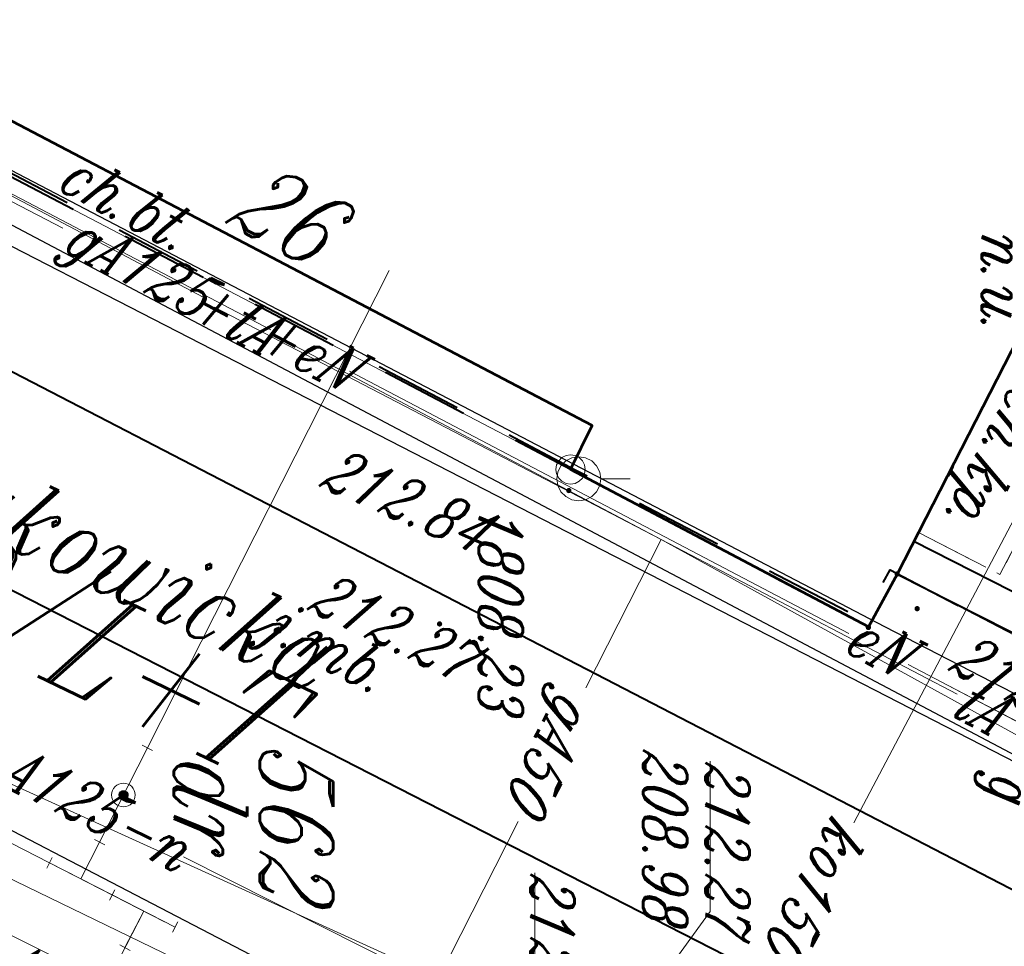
# Model space of a CAD drawing. Header units: millimetres. Extents: x -9598 to -9388, y -264557 to -264347.
# Tile 39 of 44: x -9425 to -9408, y -264418 to -264402. Entities that reach past the tile are written whole.
import ezdxf
from ezdxf.enums import TextEntityAlignment as Align

# ---------------------------------------------------------------- set-up
doc = ezdxf.new("R2010")
doc.units = ezdxf.units.MM
for name, pattern in [('Rakowicka 531_1 wstępna wersja$0$KTCR02-500', [1.5, 1, -0.5]), ('Rakowicka 531_1 wstępna wersja$0$KTJZ01-500', [2, 1.5, -0.5]), ('Rakowicka 531_1 wstępna wersja$0$KTPL01-500', [2, 1.5, -0.5])]:
    doc.linetypes.add(name, pattern=pattern)
doc.layers.get('0').update_dxf_attribs({"color": 20, "lineweight": 35})
for name, color, linetype, lineweight in [('-- CO_z', 51, 'Continuous', 9), ('Rakowicka 531_1 wstępna wersja$0$EGBB01', 250, 'Continuous', 0), ('Rakowicka 531_1 wstępna wersja$0$EGBD03', 250, 'Continuous', 0), ('Rakowicka 531_1 wstępna wersja$0$EGBO02', 250, 'Continuous', 0), ('Rakowicka 531_1 wstępna wersja$0$EGBU01', 250, 'Continuous', 0), ('Rakowicka 531_1 wstępna wersja$0$EPGPO_216', 7, 'Continuous', 0), ('Rakowicka 531_1 wstępna wersja$0$GSSKOG', 250, 'Continuous', 13), ('Rakowicka 531_1 wstępna wersja$0$KTCR02', 250, 'Continuous', 0), ('Rakowicka 531_1 wstępna wersja$0$KTJZ01', 250, 'Continuous', 0), ('Rakowicka 531_1 wstępna wersja$0$KTKR01', 250, 'Continuous', 0), ('Rakowicka 531_1 wstępna wersja$0$KTOK05_02', 250, 'Continuous', 0), ('Rakowicka 531_1 wstępna wersja$0$KTPL01', 250, 'Continuous', 0), ('Rakowicka 531_1 wstępna wersja$0$KTTR03', 250, 'Continuous', 0), ('Rakowicka 531_1 wstępna wersja$0$KTUL01', 250, 'Continuous', 0), ('Rakowicka 531_1 wstępna wersja$0$SUPE_01', 250, 'Continuous', 0), ('Rakowicka 531_1 wstępna wersja$0$SUPG_01', 250, 'Continuous', 0), ('Rakowicka 531_1 wstępna wersja$0$SUPK_01', 250, 'Continuous', 0), ('Rakowicka 531_1 wstępna wersja$0$SUPT_01', 250, 'Continuous', 0), ('Rakowicka 531_1 wstępna wersja$0$SUUS15_05_K', 250, 'Continuous', 0), ('Rakowicka 531_1 wstępna wersja$0$SUUS25_G', 250, 'Continuous', 0), ('Rakowicka 531_1 wstępna wersja$0$SUUS30_01', 250, 'Continuous', 0), ('Rakowicka 531_1 wstępna wersja$0$Warstwa 2', 250, 'Continuous', 0), ('Rakowicka 531_1 wstępna wersja$0$Warstwa 5', 250, 'Continuous', 0)]:
    doc.layers.add(name, color=color, linetype=linetype, lineweight=lineweight)
doc.layers.add('-- RAMKA', color=11, linetype='Continuous')
for name, color, linetype, lineweight, true_color in [('Rakowicka 531_1 wstępna wersja$0$GEPPGO', 7, 'Continuous', 13, 0x008000), ('Rakowicka 531_1 wstępna wersja$0$GSPPPK', 7, 'Continuous', 13, 0x0a0909), ('Rakowicka 531_1 wstępna wersja$0$GULIOR', 7, 'Continuous', 30, 0x0a0909)]:
    doc.layers.add(name, color=color, linetype=linetype, lineweight=lineweight, true_color=true_color)
doc.styles.add('Rakowicka 531_1 wstępna wersja$0$Style-ITALIC_1250 I 0.20944', font='ITALIC_1250.shx', dxfattribs={"oblique": 12})

# ---------------------------------------------------------------- blocks, each defined once
blk = doc.blocks.new('Rakowicka 531_1 wstępna wersja$0$GEPPGO1_2')
at = {"layer": 'Rakowicka 531_1 wstępna wersja$0$GEPPGO', "linetype": 'Continuous', "lineweight": 13, "true_color": 0x008000}
blk.add_hatch(color=96, dxfattribs=at).paths.add_polyline_path([(0, -0.45), (-0.13906, -0.42798), (-0.2645, -0.36406), (-0.36406, -0.2645), (-0.42798, -0.13906), (-0.45, 0), (-0.42798, 0.13906), (-0.36406, 0.2645), (-0.2645, 0.36406), (-0.13906, 0.42798), (0, 0.45), (0.13906, 0.42798), (0.2645, 0.36406), (0.36406, 0.2645), (0.42798, 0.13906), (0.45, 0), (0.42798, -0.13906), (0.36406, -0.2645), (0.2645, -0.36406), (0.13906, -0.42798)])
blk = doc.blocks.new('Rakowicka 531_1 wstępna wersja$0$GEPPGO1_1')
at = {"layer": 'Rakowicka 531_1 wstępna wersja$0$GEPPGO', "color": 96, "linetype": 'Continuous', "lineweight": 13, "true_color": 0x008000, "flags": 128}
blk.add_lwpolyline([(0, 2.5), (0.77254, 2.37764), (1.46946, 2.02254), (2.02254, 1.46946), (2.37764, 0.77254), (2.5, 0), (2.37764, -0.77254), (2.02254, -1.46946), (1.46946, -2.02254), (0.77254, -2.37764), (0, -2.5), (-0.77254, -2.37764), (-1.46946, -2.02254), (-2.02254, -1.46946), (-2.37764, -0.77254), (-2.5, 0), (-2.37764, 0.77254), (-2.02254, 1.46946), (-1.46946, 2.02254), (-0.77254, 2.37764), (0, 2.5)], close=True, dxfattribs=at)
blk = doc.blocks.new('Rakowicka 531_1 wstępna wersja$0$GSPPPK1')
at = {"color": 0, "flags": 128}
blk.add_lwpolyline([(0, 8.75), (0, 3.75)], dxfattribs=at)
blk.add_lwpolyline([(0, 3.75), (1.15881, 3.56646), (2.20419, 3.03381), (3.03381, 2.20419), (3.56646, 1.15881), (3.75, 0), (3.56646, -1.15881), (3.03381, -2.20419), (2.20419, -3.03381), (1.15881, -3.56646), (0, -3.75), (-1.15881, -3.56646), (-2.20419, -3.03381), (-3.03381, -2.20419), (-3.56646, -1.15881), (-3.75, 0), (-3.56646, 1.15881), (-3.03381, 2.20419), (-2.20419, 3.03381), (-1.15881, 3.56646), (0, 3.75)], close=True, dxfattribs=at)
blk = doc.blocks.new('Rakowicka 531_1 wstępna wersja$0$RTPW02')
at = {"layer": 'Rakowicka 531_1 wstępna wersja$0$Warstwa 5', "linetype": 'Continuous', "lineweight": 13}
h = blk.add_hatch(color=250, dxfattribs=at)
edge = h.paths.add_edge_path()
edge.add_arc((0, 0), 0.045, 0, 360)
blk = doc.blocks.new('Rakowicka 531_1 wstępna wersja')
at = {"layer": 'Rakowicka 531_1 wstępna wersja$0$EGBB01', "color": 250, "linetype": 'Continuous', "lineweight": 53, "flags": 128}
blk.add_lwpolyline([(7425292.14, 5549132.4), (7425304.7, 5549125.97), (7425305.6, 5549125.48), (7425302.92, 5549120.41), (7425302.17, 5549120.78), (7425296.15, 5549109.28), (7425296.9, 5549108.89), (7425294.19, 5549103.78)], dxfattribs=at)
at = {"layer": 'Rakowicka 531_1 wstępna wersja$0$EGBD03', "color": 96, "linetype": 'Continuous', "lineweight": 13, "flags": 128}
for points in [[(7425309.344, 5549134.875), (7425304.7, 5549125.97), (7425305.61, 5549125.48), (7425302.92, 5549120.41), (7425296.9, 5549108.89), (7425294.19, 5549103.78), (7425286.46, 5549107.9), (7425285.01, 5549105.14), (7425285.18, 5549105.05), (7425285.34, 5549104.79), (7425275.7, 5549085.21), (7425275.53, 5549084.94), (7425273.99, 5549082.32), (7425270.33, 5549075.181)], [(7425324.18, 5549127.474), (7425322.67, 5549124.6), (7425313.32, 5549106.49), (7425303.71, 5549087.75), (7425295.44, 5549072.28), (7425282.33, 5549080.89), (7425294.19, 5549103.78), (7425296.9, 5549108.89), (7425302.92, 5549120.41), (7425305.61, 5549125.48), (7425304.7, 5549125.97), (7425309.344, 5549134.875)]]:
    blk.add_lwpolyline(points, dxfattribs=at)
at = {"layer": 'Rakowicka 531_1 wstępna wersja$0$EGBO02', "color": 96, "linetype": 'Continuous', "lineweight": 40}
for p, q in [((7425305.471, 5549125.218), (7425304.768, 5549123.893)), ((7425304.299, 5549123.01), (7425303.596, 5549121.685)), ((7425301.967, 5549118.587), (7425301.272, 5549117.257)), ((7425300.809, 5549116.371), (7425300.115, 5549115.042)), ((7425299.651, 5549114.155), (7425298.957, 5549112.826)), ((7425298.494, 5549111.94), (7425297.799, 5549110.61))]:
    blk.add_line(p, q, dxfattribs=at)
at = {"layer": 'Rakowicka 531_1 wstępna wersja$0$EGBO02', "color": 96, "linetype": 'Continuous', "lineweight": 40, "flags": 128}
for points in [[(7425305.241, 5549127.007), (7425304.7, 5549125.97), (7425304.991, 5549125.813)], [(7425303.128, 5549120.801), (7425302.92, 5549120.41), (7425302.43, 5549119.473)]]:
    blk.add_lwpolyline(points, dxfattribs=at)
at = {"layer": 'Rakowicka 531_1 wstępna wersja$0$EPGPO_216', "color": 8, "linetype": 'Continuous', "lineweight": 40}
for p, q in [((7425304.647, 5549123.799), (7425305.34, 5549125.129)), ((7425303.493, 5549121.581), (7425304.185, 5549122.912)), ((7425301.171, 5549117.153), (7425301.869, 5549118.481)), ((7425300.008, 5549114.94), (7425300.705, 5549116.268)), ((7425298.844, 5549112.727), (7425299.542, 5549114.055)), ((7425297.681, 5549110.514), (7425298.379, 5549111.842))]:
    blk.add_line(p, q, dxfattribs=at)
at = {"layer": 'Rakowicka 531_1 wstępna wersja$0$EPGPO_216', "color": 8, "linetype": 'Continuous', "lineweight": 40, "flags": 128}
for points in [[(7425304.844, 5549125.73), (7425304.63, 5549125.85), (7425305.215, 5549126.96)], [(7425302.334, 5549119.366), (7425302.93, 5549120.5), (7425303.031, 5549120.694)]]:
    blk.add_lwpolyline(points, dxfattribs=at)
at = {"layer": 'Rakowicka 531_1 wstępna wersja$0$GSSKOG', "color": 250, "linetype": 'Continuous', "lineweight": 13, "flags": 128}
blk.add_lwpolyline([(7425304.147, 5549126.253), (7425304.7, 5549125.97)], dxfattribs=at)
at = {"layer": 'Rakowicka 531_1 wstępna wersja$0$GULIOR', "color": 18, "linetype": 'Continuous', "lineweight": 30, "true_color": 0x0a0909, "flags": 128}
for points in [[(7425310.102, 5549134.497), (7425305.6, 5549125.76), (7425294.07, 5549103.7), (7425293.48, 5549103.67), (7425290.38, 5549104.38), (7425284.58, 5549101.7), (7425284.11, 5549101.19), (7425271.35, 5549075.65), (7425270.959, 5549074.871)], [(7425271.786, 5549074.464), (7425284.69, 5549100.69), (7425285.21, 5549101.15), (7425290.33, 5549103.76), (7425293.05, 5549102.89), (7425294.45, 5549103.09), (7425295.14, 5549104.04), (7425310.995, 5549134.051)]]:
    blk.add_lwpolyline(points, dxfattribs=at)
at = {"layer": 'Rakowicka 531_1 wstępna wersja$0$KTCR02', "color": 250, "linetype": 'Rakowicka 531_1 wstępna wersja$0$KTCR02-500', "lineweight": 13, "flags": 128}
for points in [[(7425309.237, 5549134.928), (7425304.7, 5549125.97), (7425305.6, 5549125.48), (7425302.92, 5549120.41), (7425302.17, 5549120.78), (7425296.15, 5549109.28), (7425296.9, 5549108.89), (7425294.19, 5549103.78), (7425286.46, 5549107.9), (7425285.01, 5549105.14), (7425285.18, 5549105.05), (7425285.34, 5549104.79), (7425280.99, 5549096.5), (7425281.26, 5549096.36), (7425280.9, 5549095.66), (7425280.99, 5549095.55), (7425281.86, 5549095.48), (7425282.55, 5549095.62), (7425283.17, 5549096.09), (7425283.62, 5549096.76), (7425285.71, 5549100.16), (7425286.69, 5549101.13), (7425287.71, 5549101.84), (7425288.44, 5549102.22), (7425289.64, 5549102.7), (7425290.46, 5549102.83), (7425291.37, 5549102.74), (7425292.23, 5549102.64), (7425293.08, 5549102.42), (7425293.72, 5549102.34), (7425294.44, 5549102.55), (7425295.19, 5549103.24), (7425311.018, 5549134.04)], [(7425302.84, 5549081.09), (7425301.52, 5549082.03), (7425300.37, 5549082.61), (7425299.43, 5549083.28), (7425298.66, 5549084.15), (7425298.14, 5549085.02), (7425297.8, 5549086.02), (7425297.66, 5549086.96), (7425297.63, 5549087.93), (7425297.72, 5549088.7), (7425297.93, 5549089.59), (7425299.92, 5549093.33), (7425300.12, 5549093.67), (7425300.25, 5549093.89), (7425306.76, 5549106.35), (7425309.1, 5549105.08), (7425310.23, 5549107.29), (7425307.84, 5549108.54), (7425314.08, 5549120.54), (7425316.83, 5549125.75), (7425319.058, 5549130.029)]]:
    blk.add_lwpolyline(points, dxfattribs=at)
blk.add_lwpolyline([(7425303.991, 5549126.333), (7425304.71, 5549127.72), (7425304.11, 5549128.03), (7425303.01, 5549128.6), (7425302.39, 5549128.92), (7425302.1, 5549128.37), (7425300.84, 5549129.02), (7425300.401, 5549128.171), (7425303.991, 5549126.333)], close=True, dxfattribs=at)
at = {"layer": 'Rakowicka 531_1 wstępna wersja$0$KTJZ01', "color": 250, "linetype": 'Rakowicka 531_1 wstępna wersja$0$KTJZ01-500', "lineweight": 13, "flags": 128}
for points in [[(7425278.23, 5549071.61), (7425278.32, 5549068.58), (7425283.23, 5549079.57), (7425291.92, 5549096.75), (7425295.19, 5549103.24), (7425311.018, 5549134.04)], [(7425319.058, 5549130.029), (7425316.83, 5549125.75), (7425314.08, 5549120.54), (7425307.84, 5549108.54), (7425306.76, 5549106.35), (7425300.25, 5549093.89), (7425300.12, 5549093.67), (7425299.92, 5549093.33), (7425297.93, 5549089.59), (7425297.72, 5549088.7), (7425297.63, 5549087.93), (7425297.66, 5549086.96), (7425297.8, 5549086.02), (7425298.14, 5549085.02), (7425298.66, 5549084.15), (7425299.43, 5549083.28), (7425300.37, 5549082.61), (7425301.52, 5549082.03), (7425302.84, 5549081.09)]]:
    blk.add_lwpolyline(points, dxfattribs=at)
at = {"layer": 'Rakowicka 531_1 wstępna wersja$0$KTKR01', "color": 250, "linetype": 'Continuous', "lineweight": 30, "flags": 128}
for points in [[(7425295.19, 5549103.24), (7425311.018, 5549134.04)], [(7425300.25, 5549093.89), (7425306.76, 5549106.35), (7425307.84, 5549108.54), (7425314.08, 5549120.54)]]:
    blk.add_lwpolyline(points, dxfattribs=at)
at = {"layer": 'Rakowicka 531_1 wstępna wersja$0$KTOK05_02', "color": 250, "linetype": 'Continuous', "lineweight": 40, "flags": 128}
for points in [[(7425308.696, 5549135.199), (7425304.147, 5549126.253)], [(7425304.7, 5549125.97), (7425309.237, 5549134.928)]]:
    blk.add_lwpolyline(points, dxfattribs=at)
at = {"layer": 'Rakowicka 531_1 wstępna wersja$0$KTPL01', "color": 250, "linetype": 'Rakowicka 531_1 wstępna wersja$0$KTPL01-500', "lineweight": 13, "flags": 128}
blk.add_lwpolyline([(7425308.696, 5549135.199), (7425304.147, 5549126.253), (7425303.991, 5549126.333), (7425304.71, 5549127.72), (7425304.11, 5549128.03), (7425304.38, 5549128.57), (7425303.28, 5549129.13), (7425303.01, 5549128.6), (7425302.39, 5549128.92), (7425302.1, 5549128.37), (7425300.84, 5549129.02), (7425300.401, 5549128.171), (7425292.14, 5549132.4), (7425292.15, 5549132.46), (7425291.39, 5549132.84), (7425290.98, 5549132.06), (7425289.83, 5549132.21)], dxfattribs=at)
at = {"layer": 'Rakowicka 531_1 wstępna wersja$0$KTTR03', "color": 250, "linetype": 'Continuous', "lineweight": 40, "flags": 128}
for points in [[(7425312.782, 5549133.16), (7425291.831, 5549092.692)], [(7425315.643, 5549131.733), (7425288.21, 5549078.13), (7425283.522, 5549068.679)]]:
    blk.add_lwpolyline(points, dxfattribs=at)
at = {"layer": 'Rakowicka 531_1 wstępna wersja$0$SUPE_01', "color": 1, "linetype": 'Continuous', "lineweight": 13}
blk.add_line((7425306.53, 5549126.71), (7425307.304, 5549128.185), dxfattribs=at)
at = {"layer": 'Rakowicka 531_1 wstępna wersja$0$SUPE_01', "color": 1, "linetype": 'Continuous', "lineweight": 13, "flags": 128}
for points in [[(7425310.511, 5549134.293), (7425306.24, 5549126.158)], [(7425305.711, 5549125.149), (7425301.248, 5549116.649)], [(7425316.032, 5549122.742), (7425314.62, 5549120.63), (7425307.86, 5549106.7), (7425307.368, 5549105.723)], [(7425306.385, 5549102.058), (7425309.99, 5549109.16), (7425312.87, 5549114.93), (7425314.125, 5549117.352)], [(7425300.543, 5549115.305), (7425294.32, 5549103.45), (7425292.13, 5549103.46), (7425290.3, 5549103.97), (7425288.311, 5549103.053)]]:
    blk.add_lwpolyline(points, dxfattribs=at)
at = {"layer": 'Rakowicka 531_1 wstępna wersja$0$SUPG_01', "color": 52, "linetype": 'Continuous', "lineweight": 13, "flags": 128}
for points in [[(7425308.261, 5549129.564), (7425307.67, 5549128.42), (7425304.11, 5549121.95), (7425300.158, 5549114.347)], [(7425304.11, 5549121.95), (7425306.64, 5549120.667)], [(7425312.948, 5549120.485), (7425311.45, 5549117.66), (7425309.514, 5549113.82)], [(7425308.91, 5549119.517), (7425318.921, 5549114.442)], [(7425298.816, 5549111.765), (7425295.528, 5549105.441)]]:
    blk.add_lwpolyline(points, dxfattribs=at)
at = {"layer": 'Rakowicka 531_1 wstępna wersja$0$SUPK_01', "color": 36, "linetype": 'Continuous', "lineweight": 13, "flags": 128}
for points in [[(7425308.932, 5549125.23), (7425302.21, 5549128.78), (7425301.403, 5549129.166)], [(7425312.777, 5549120.792), (7425308.25, 5549110.83), (7425307.681, 5549109.692)]]:
    blk.add_lwpolyline(points, dxfattribs=at)
at = {"layer": 'Rakowicka 531_1 wstępna wersja$0$SUPT_01', "color": 30, "linetype": 'Continuous', "lineweight": 13, "flags": 128}
for points in [[(7425306.745, 5549126.991), (7425304.11, 5549121.95), (7425300.605, 5549115.317)], [(7425299.99, 5549114.153), (7425295.897, 5549106.408)]]:
    blk.add_lwpolyline(points, dxfattribs=at)
at = {"layer": 'Rakowicka 531_1 wstępna wersja$0$SUUS15_05_K', "color": 36, "linetype": 'Continuous', "lineweight": 13, "flags": 128}
for points in [[(7425312.88, 5549121.02), (7425310.441, 5549122.786), (7425307.886, 5549122.786)], [(7425314.08, 5549120.54), (7425311.773, 5549119.804), (7425309.786, 5549119.804)]]:
    blk.add_lwpolyline(points, dxfattribs=at)
at = {"layer": 'Rakowicka 531_1 wstępna wersja$0$GSPPPK', "color": 18, "linetype": 'Continuous', "lineweight": 13, "true_color": 0x0a0909, "xscale": 0.1, "yscale": 0.1, "zscale": 0.1}
blk.add_blockref('Rakowicka 531_1 wstępna wersja$0$GSPPPK1', (7425303.08, 5549120.55), dxfattribs=at)
at = {"layer": 'Rakowicka 531_1 wstępna wersja$0$Warstwa 2', "color": 96, "linetype": 'Continuous', "lineweight": 13, "true_color": 0x008000, "xscale": 0.1, "yscale": 0.1, "zscale": 0.1}
for name, p in [('Rakowicka 531_1 wstępna wersja$0$GEPPGO1_2', (7425304.7, 5549125.97)), ('Rakowicka 531_1 wstępna wersja$0$GEPPGO1_2', (7425305.61, 5549125.48)), ('Rakowicka 531_1 wstępna wersja$0$GEPPGO1_1', (7425302.92, 5549120.41))]:
    blk.add_blockref(name, p, dxfattribs=at)
at = {"layer": 'Rakowicka 531_1 wstępna wersja$0$Warstwa 5', "color": 250, "linetype": 'Continuous', "lineweight": 13}
for p in [(7425305.29, 5549126.31), (7425303.28, 5549120.38), (7425305.55, 5549118.18)]:
    blk.add_blockref('Rakowicka 531_1 wstępna wersja$0$RTPW02', p, dxfattribs=at)
at = {"layer": 'Rakowicka 531_1 wstępna wersja$0$EGBB01', "color": 250, "linetype": 'Continuous', "lineweight": 30, "style": 'Rakowicka 531_1 wstępna wersja$0$Style-ITALIC_1250 I 0.20944', "oblique": 12, "width": 0.8}
blk.add_text('26', height=1.25, rotation=62.0998, dxfattribs=at).set_placement((7425299.125, 5549115.292), align=Align.CENTER)
at = {"layer": 'Rakowicka 531_1 wstępna wersja$0$EGBD03', "color": 96, "linetype": 'Continuous', "lineweight": 30, "insert": (7425307.58, 5549115.118), "char_height": 1.25, "attachment_point": 7, "rotation": 359.9998, "line_spacing_factor": 0.6, "style": 'Rakowicka 531_1 wstępna wersja$0$Style-ITALIC_1250 I 0.20944'}
blk.add_mtext('\\H1x;\\W0.8;562', dxfattribs=at)
at = {"layer": 'Rakowicka 531_1 wstępna wersja$0$EGBU01', "color": 96, "linetype": 'Continuous', "lineweight": 30, "insert": (7425307.748, 5549113.657), "char_height": 1.25, "attachment_point": 7, "rotation": 359.9998, "line_spacing_factor": 0.6, "style": 'Rakowicka 531_1 wstępna wersja$0$Style-ITALIC_1250 I 0.20944'}
blk.add_mtext('\\H1x;\\W0.8;dr', dxfattribs=at)
at = {"layer": 'Rakowicka 531_1 wstępna wersja$0$EPGPO_216', "color": 8, "linetype": 'Continuous', "lineweight": 30, "style": 'Rakowicka 531_1 wstępna wersja$0$Style-ITALIC_1250 I 0.20944', "oblique": 12, "width": 0.777778}
blk.add_text('KD/L+T', height=1.8, rotation=64.0549, dxfattribs=at).set_placement((7425303.842, 5549108.069), align=Align.MIDDLE_LEFT)
at = {"layer": 'Rakowicka 531_1 wstępna wersja$0$GSPPPK', "color": 250, "linetype": 'Continuous', "lineweight": 13, "insert": (7425303.551, 5549118.85), "char_height": 0.75, "attachment_point": 7, "line_spacing_factor": 0.6, "style": 'Rakowicka 531_1 wstępna wersja$0$Style-ITALIC_1250 I 0.20944'}
blk.add_mtext('\\H1x;\\W0.8;1808.23', dxfattribs=at)
at = {"layer": 'Rakowicka 531_1 wstępna wersja$0$KTCR02', "color": 250, "linetype": 'Continuous', "lineweight": 13, "style": 'Rakowicka 531_1 wstępna wersja$0$Style-ITALIC_1250 I 0.20944', "oblique": 12, "width": 0.8}
for s, rotation, p in [('ch.kp.', 332.6782, (7425302.618, 5549127.326)), ('ch.bt.', 62.052, (7425298.696, 5549112.698))]:
    blk.add_text(s, height=0.75, rotation=rotation, dxfattribs=at).set_placement(p, align=Align.CENTER)
at = {"layer": 'Rakowicka 531_1 wstępna wersja$0$KTJZ01', "color": 250, "linetype": 'Continuous', "lineweight": 13, "style": 'Rakowicka 531_1 wstępna wersja$0$Style-ITALIC_1250 I 0.20944', "oblique": 12, "width": 0.8}
blk.add_text('j.mb.', height=0.75, rotation=62.7165, dxfattribs=at).set_placement((7425306.269, 5549116.124), align=Align.CENTER)
at = {"layer": 'Rakowicka 531_1 wstępna wersja$0$KTUL01', "color": 250, "linetype": 'Continuous', "lineweight": 30, "insert": (7425303.292, 5549108.832), "char_height": 1.25, "attachment_point": 7, "rotation": 64.3416, "line_spacing_factor": 0.6, "style": 'Rakowicka 531_1 wstępna wersja$0$Style-ITALIC_1250 I 0.20944'}
blk.add_mtext('\\H1x;\\W0.8;Rakowicka', dxfattribs=at)
at = {"layer": 'Rakowicka 531_1 wstępna wersja$0$SUPE_01', "color": 1, "linetype": 'Continuous', "lineweight": 13, "style": 'Rakowicka 531_1 wstępna wersja$0$Style-ITALIC_1250 I 0.20944', "oblique": 12, "width": 0.8}
for s, p in [('eN', (7425305.913, 5549125.686)), ('+eN', (7425300.896, 5549115.977))]:
    blk.add_text(s, height=0.75, rotation=62.3033, dxfattribs=at).set_placement(p, align=Align.MIDDLE_CENTER)
at = {"layer": 'Rakowicka 531_1 wstępna wersja$0$SUPG_01', "color": 250, "linetype": 'Continuous', "lineweight": 13, "style": 'Rakowicka 531_1 wstępna wersja$0$Style-ITALIC_1250 I 0.20944', "oblique": 12, "width": 0.8}
for s, rotation, p in [('gA50', 333.1192, (7425307.769, 5549120.08)), ('gA125', 62.5342, (7425299.453, 5549113.073)), ('gnA125-n', 63.2397, (7425308.436, 5549111.852)), ('gA300', 63.7587, (7425311.58, 5549111.489))]:
    blk.add_text(s, height=0.75, rotation=rotation, dxfattribs=at).set_placement(p, align=Align.MIDDLE_CENTER)
at = {"layer": 'Rakowicka 531_1 wstępna wersja$0$SUPK_01', "color": 36, "linetype": 'Continuous', "lineweight": 13, "style": 'Rakowicka 531_1 wstępna wersja$0$Style-ITALIC_1250 I 0.20944', "oblique": 12, "width": 0.8}
blk.add_text('ko150', height=0.75, rotation=332.1611, dxfattribs=at).set_placement((7425310.103, 5549124.587), align=Align.MIDDLE_CENTER)
at = {"layer": 'Rakowicka 531_1 wstępna wersja$0$SUPT_01', "color": 30, "linetype": 'Continuous', "lineweight": 13, "style": 'Rakowicka 531_1 wstępna wersja$0$Style-ITALIC_1250 I 0.20944', "oblique": 12, "width": 0.8}
for s, rotation, p in [('tA', 62.4054, (7425306.948, 5549127.414)), ('+tA', 62.1456, (7425300.326, 5549114.72))]:
    blk.add_text(s, height=0.75, rotation=rotation, dxfattribs=at).set_placement(p, align=Align.MIDDLE_CENTER)
at = {"layer": 'Rakowicka 531_1 wstępna wersja$0$SUUS15_05_K', "color": 36, "linetype": 'Continuous', "lineweight": 13, "char_height": 0.75, "attachment_point": 7, "rotation": 359.9998, "line_spacing_factor": 0.6, "style": 'Rakowicka 531_1 wstępna wersja$0$Style-ITALIC_1250 I 0.20944'}
for s, insert in [('\\H1x;\\W0.8;212.27', (7425307.886, 5549122.708)), ('\\H1x;\\W0.8;208.98', (7425307.673, 5549121.646)), ('\\H1x;\\W0.8;212.19', (7425309.786, 5549119.727))]:
    blk.add_mtext(s, dxfattribs=dict(at, insert=insert))
at = {"layer": 'Rakowicka 531_1 wstępna wersja$0$SUUS25_G', "color": 250, "linetype": 'Continuous', "lineweight": 13, "insert": (7425308.074, 5549127.3), "char_height": 0.75, "attachment_point": 7, "rotation": 359.9998, "line_spacing_factor": 0.6, "style": 'Rakowicka 531_1 wstępna wersja$0$Style-ITALIC_1250 I 0.20944'}
blk.add_mtext('\\H1x;\\W0.8;g', dxfattribs=at)
at = {"layer": 'Rakowicka 531_1 wstępna wersja$0$SUUS30_01', "color": 250, "linetype": 'Continuous', "lineweight": 13, "insert": (7425298.847, 5549127.409), "char_height": 0.75, "attachment_point": 7, "rotation": 359.9998, "line_spacing_factor": 0.6, "style": 'Rakowicka 531_1 wstępna wersja$0$Style-ITALIC_1250 I 0.20944'}
blk.add_mtext('\\H1x;\\W0.8;n.u.', dxfattribs=at)
at = {"layer": 'Rakowicka 531_1 wstępna wersja$0$Warstwa 5', "color": 250, "linetype": 'Continuous', "lineweight": 13, "char_height": 0.75, "attachment_point": 7, "line_spacing_factor": 0.6, "style": 'Rakowicka 531_1 wstępna wersja$0$Style-ITALIC_1250 I 0.20944'}
for s, insert, rotation in [('\\H1x;\\W0.8;212.38', (7425306.322, 5549126.814), 62.0263), ('\\H1x;\\W0.8;212.84', (7425303.197, 5549116.108), 66.5951), ('\\H1x;\\W0.8;212.27', (7425305.294, 5549115.904), 64.1472)]:
    blk.add_mtext(s, dxfattribs=dict(at, insert=insert, rotation=rotation))
blk = doc.blocks.new('-- 3490_50-65_32-65')
at = {"color": 11}
for p, q in [((-0.6, -0.1), (-0.6, 0.1)), ((0.6, -0.1), (0.6, 0.1)), ((0.1, -0.7), (-0.1, -0.7))]:
    blk.add_line(p, q, dxfattribs=at)
at = {"color": 0, "ltscale": 0.05}
for p, q in [((-0.6, 0), (0.6, 0)), ((0, 0), (0, -0.7))]:
    blk.add_line(p, q, dxfattribs=at)
blk = doc.blocks.new('-- 4290_32')
at = {"linetype": 'Continuous'}
h = blk.add_hatch(color=251, dxfattribs=at)
edge = h.paths.add_edge_path()
edge.add_ellipse((0, 0), major_axis=(0.0583, 0.0583), ratio=1, start_angle=346.5245, end_angle=526.5245)
edge.add_ellipse((0, 0), major_axis=(0.0583, 0.0583), ratio=1, start_angle=166.5245, end_angle=346.5245)
at = {"color": 11, "linetype": 'Continuous', "lineweight": 0}
for p, q in [((-0.9, -0.1), (-0.9, 0.1)), ((0.9, -0.1), (0.9, 0.1))]:
    blk.add_line(p, q, dxfattribs=at)
at = {"color": 0, "lineweight": 0, "ltscale": 0.05}
blk.add_line((-0.9, 0), (0.9, 0), dxfattribs=at)
at = {"color": 11, "lineweight": 25}
blk.add_ellipse((0, 0), major_axis=(-0.053, 0.053), ratio=1, start_param=4.477196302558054, end_param=10.76038160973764, dxfattribs=at)

msp = doc.modelspace()

# ---------------------------------------------------------------- linework, layer by layer
at = {"layer": '-- CO_z', "color": 11}
msp.add_line((-9423.061, -264414.833, 0), (-9418.946, -264406.708, 0), dxfattribs=at)
at = {"layer": '-- CO_z'}
for p, q in [((-9422.768, -264417.791, 0), (-9427.19, -264415.529)), ((-9423.124, -264417.609, 0), (-9429.35, -264429.782, 0))]:
    msp.add_line(p, q, dxfattribs=at)
at = {"layer": '-- CO_z', "color": 11, "ltscale": 5}
msp.add_circle((-9423.469, -264415.634, 0), 0.201, dxfattribs=at)

# ---------------------------------------------------------------- block references
at = {"layer": '-- CO_z', "color": 11}
for name, p, rotation in [('-- 4290_32', (-9423.467, -264415.636, 0), 63.17053612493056), ('-- 3490_50-65_32-65', (-9424.192, -264417.062, 0), 152.9098362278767)]:
    msp.add_blockref(name, p, dxfattribs=dict(at, rotation=rotation))
at = {"layer": '-- CO_z', "xscale": -1, "rotation": 332.9098362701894}
msp.add_blockref('-- 3490_50-65_32-65', (-9423.124, -264417.609, 0), dxfattribs=at)
at = {"layer": '-- RAMKA', "rotation": 270}
msp.add_blockref('Rakowicka 531_1 wstępna wersja', (-5558536.267, 7160892.827), dxfattribs=at)

doc.saveas('drawing.dxf')
